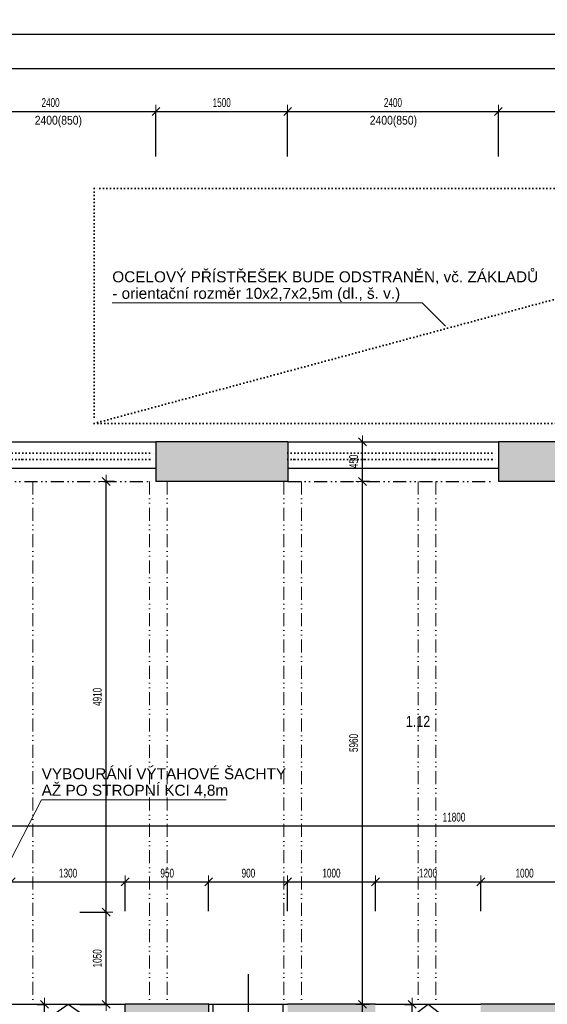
# Model space of a CAD drawing. Header units: millimetres. Extents: x -19215 to 25158, y -68454 to -42345.
# Tile 18 of 23: x 6325 to 12335, y -53567 to -42345. Entities that reach past the tile are written whole.
import ezdxf

# ---------------------------------------------------------------- set-up
doc = ezdxf.new("R2010")
doc.units = ezdxf.units.MM
doc.header["$PDMODE"] = 65
doc.linetypes.add('JIS_09_15', pattern=[300, 150, -50, 0, -50, 0, -50])
doc.linetypes.add('Teckovana 0.5x_2', pattern=[40, 0, -40])
for name, color, linetype, lineweight in [('XR$1$1.NP - STÁVAJÍCÍ_1', 7, 'Continuous', 25), ('XR$2$1.NP - KOTY_1', 7, 'Continuous', 25), ('XR$3$BOURÁNÍ_1', 7, 'Continuous', 25)]:
    doc.layers.add(name, color=color, linetype=linetype, lineweight=lineweight)
doc.styles.add('ARIAL', font='ARIAL.TTF')
doc.styles.add('ARIALNARROW', font='ARIALN.TTF')
doc.dimstyles.new('DIMSTYLE_3', dxfattribs={"dimtxt": 100, "dimasz": 150, "dimexe": 0, "dimexo": 0, "dimgap": 50, "dimtad": 2, "dimdec": 0, "dimrnd": 5, "dimdsep": 46, "dimtxsty": 'ARIALNARROW', "dimblk1": 'ALL_ML_STRICH', "dimblk2": 'ALL_ML_STRICH', "dimsah": 1, "dimcen": 0, "dimclrd": 96, "dimclre": 96, "dimclrt": 96, "dimadec": 0, "dimazin": 0, "dimtfac": 1, "dimtdec": 0, "dimtix": 1, "dimtmove": 2, "dimatfit": 3, "dimfxl": 0, "dimtzin": 0, "dimlwd": 0, "dimlwe": 13, "dimarcsym": 0})

# ---------------------------------------------------------------- blocks, each defined once
blk = doc.blocks.new('ALL_ML_STRICH')
at = {"color": 0, "linetype": 'ByBlock', "lineweight": -2}
for p, q in [((-1, 0), (0.5, 0)), ((-0.3, -0.3), (0.3, 0.3)), ((0, -0.5), (0, 0.5))]:
    blk.add_line(p, q, dxfattribs=at)
blk = doc.blocks.new('*D76')
at = {"layer": 'DEFPOINTS', "color": 96, "linetype": 'Continuous', "lineweight": 13}
for p in [(5377, -51493), (5377, -51534), (17177, -51545)]:
    blk.add_point(p, dxfattribs=at)
at = {"layer": 'XR$2$1.NP - KOTY_1', "color": 96, "linetype": 'Continuous', "lineweight": -2}
for p, q in [((17177, -51445), (17177, -51534)), ((5377, -51593), (5377, -51534)), ((5377, -51534), (17177, -51534))]:
    blk.add_line(p, q, dxfattribs=at)
at = {"layer": 'XR$2$1.NP - KOTY_1', "color": 96, "linetype": 'Continuous', "lineweight": 13, "xscale": 150, "yscale": 150, "zscale": 150, "rotation": 180}
blk.add_blockref('ALL_ML_STRICH', (5377, -51534), dxfattribs=at)
at = {"layer": 'XR$2$1.NP - KOTY_1', "color": 96, "linetype": 'Continuous', "lineweight": 13, "xscale": 150, "yscale": 150, "zscale": 150}
blk.add_blockref('ALL_ML_STRICH', (17177, -51534), dxfattribs=at)
at = {"layer": 'XR$2$1.NP - KOTY_1', "color": 96, "linetype": 'Continuous', "lineweight": 13, "insert": (11272, -51434), "char_height": 100, "width": 405.71, "attachment_point": 5, "style": 'ARIALNARROW'}
blk.add_mtext('\\W0.81;\\A1;{11800}', dxfattribs=at)
blk = doc.blocks.new('*D88')
at = {"layer": 'DEFPOINTS', "color": 96, "linetype": 'Continuous', "lineweight": 13}
for p in [(6227, -52172), (6227, -52517), (7527, -52605)]:
    blk.add_point(p, dxfattribs=at)
at = {"layer": 'XR$2$1.NP - KOTY_1', "color": 96, "linetype": 'Continuous', "lineweight": -2}
for p, q in [((6227, -52417), (6227, -52172)), ((6227, -52172), (7527, -52172)), ((7527, -52505), (7527, -52172))]:
    blk.add_line(p, q, dxfattribs=at)
at = {"layer": 'XR$2$1.NP - KOTY_1', "color": 96, "linetype": 'Continuous', "lineweight": 13, "xscale": 150, "yscale": 150, "zscale": 150, "rotation": 180}
blk.add_blockref('ALL_ML_STRICH', (6227, -52172), dxfattribs=at)
at = {"layer": 'XR$2$1.NP - KOTY_1', "color": 96, "linetype": 'Continuous', "lineweight": 13, "xscale": 150, "yscale": 150, "zscale": 150}
blk.add_blockref('ALL_ML_STRICH', (7527, -52172), dxfattribs=at)
at = {"layer": 'XR$2$1.NP - KOTY_1', "color": 96, "linetype": 'Continuous', "lineweight": 13, "insert": (6876, -52072), "char_height": 100, "width": 324.57, "attachment_point": 5, "style": 'ARIALNARROW'}
blk.add_mtext('\\W0.81;\\A1;{1300}', dxfattribs=at)
blk = doc.blocks.new('*D89')
at = {"layer": 'DEFPOINTS', "color": 96, "linetype": 'Continuous', "lineweight": 13}
for p in [(7527, -52172), (7527, -52605), (8477, -52605)]:
    blk.add_point(p, dxfattribs=at)
at = {"layer": 'XR$2$1.NP - KOTY_1', "color": 96, "linetype": 'Continuous', "lineweight": -2}
for p, q in [((7527, -52505), (7527, -52172)), ((7527, -52172), (8477, -52172)), ((8477, -52505), (8477, -52172))]:
    blk.add_line(p, q, dxfattribs=at)
at = {"layer": 'XR$2$1.NP - KOTY_1', "color": 96, "linetype": 'Continuous', "lineweight": 13, "xscale": 150, "yscale": 150, "zscale": 150, "rotation": 180}
blk.add_blockref('ALL_ML_STRICH', (7527, -52172), dxfattribs=at)
at = {"layer": 'XR$2$1.NP - KOTY_1', "color": 96, "linetype": 'Continuous', "lineweight": 13, "xscale": 150, "yscale": 150, "zscale": 150}
blk.add_blockref('ALL_ML_STRICH', (8477, -52172), dxfattribs=at)
at = {"layer": 'XR$2$1.NP - KOTY_1', "color": 96, "linetype": 'Continuous', "lineweight": 13, "insert": (8005, -52072), "char_height": 100, "width": 243.43, "attachment_point": 5, "style": 'ARIALNARROW'}
blk.add_mtext('\\W0.81;\\A1;{950}', dxfattribs=at)
blk = doc.blocks.new('*D90')
at = {"layer": 'DEFPOINTS', "color": 96, "linetype": 'Continuous', "lineweight": 13}
for p in [(8477, -52172), (8477, -52605), (9377, -52605)]:
    blk.add_point(p, dxfattribs=at)
at = {"layer": 'XR$2$1.NP - KOTY_1', "color": 96, "linetype": 'Continuous', "lineweight": -2}
for p, q in [((8477, -52505), (8477, -52172)), ((8477, -52172), (9377, -52172)), ((9377, -52505), (9377, -52172))]:
    blk.add_line(p, q, dxfattribs=at)
at = {"layer": 'XR$2$1.NP - KOTY_1', "color": 96, "linetype": 'Continuous', "lineweight": 13, "xscale": 150, "yscale": 150, "zscale": 150, "rotation": 180}
blk.add_blockref('ALL_ML_STRICH', (8477, -52172), dxfattribs=at)
at = {"layer": 'XR$2$1.NP - KOTY_1', "color": 96, "linetype": 'Continuous', "lineweight": 13, "xscale": 150, "yscale": 150, "zscale": 150}
blk.add_blockref('ALL_ML_STRICH', (9377, -52172), dxfattribs=at)
at = {"layer": 'XR$2$1.NP - KOTY_1', "color": 96, "linetype": 'Continuous', "lineweight": 13, "insert": (8930, -52072), "char_height": 100, "width": 243.43, "attachment_point": 5, "style": 'ARIALNARROW'}
blk.add_mtext('\\W0.81;\\A1;{900}', dxfattribs=at)
blk = doc.blocks.new('*D91')
at = {"layer": 'DEFPOINTS', "color": 96, "linetype": 'Continuous', "lineweight": 13}
for p in [(9377, -52172), (9377, -52605), (10377, -52605)]:
    blk.add_point(p, dxfattribs=at)
at = {"layer": 'XR$2$1.NP - KOTY_1', "color": 96, "linetype": 'Continuous', "lineweight": -2}
for p, q in [((9377, -52505), (9377, -52172)), ((9377, -52172), (10377, -52172)), ((10377, -52505), (10377, -52172))]:
    blk.add_line(p, q, dxfattribs=at)
at = {"layer": 'XR$2$1.NP - KOTY_1', "color": 96, "linetype": 'Continuous', "lineweight": 13, "xscale": 150, "yscale": 150, "zscale": 150, "rotation": 180}
blk.add_blockref('ALL_ML_STRICH', (9377, -52172), dxfattribs=at)
at = {"layer": 'XR$2$1.NP - KOTY_1', "color": 96, "linetype": 'Continuous', "lineweight": 13, "xscale": 150, "yscale": 150, "zscale": 150}
blk.add_blockref('ALL_ML_STRICH', (10377, -52172), dxfattribs=at)
at = {"layer": 'XR$2$1.NP - KOTY_1', "color": 96, "linetype": 'Continuous', "lineweight": 13, "insert": (9876, -52072), "char_height": 100, "width": 324.57, "attachment_point": 5, "style": 'ARIALNARROW'}
blk.add_mtext('\\W0.81;\\A1;{1000}', dxfattribs=at)
blk = doc.blocks.new('*D92')
at = {"layer": 'DEFPOINTS', "color": 96, "linetype": 'Continuous', "lineweight": 13}
for p in [(10377, -52172), (10377, -52605), (11577, -52605)]:
    blk.add_point(p, dxfattribs=at)
at = {"layer": 'XR$2$1.NP - KOTY_1', "color": 96, "linetype": 'Continuous', "lineweight": -2}
for p, q in [((10377, -52505), (10377, -52172)), ((10377, -52172), (11577, -52172)), ((11577, -52505), (11577, -52172))]:
    blk.add_line(p, q, dxfattribs=at)
at = {"layer": 'XR$2$1.NP - KOTY_1', "color": 96, "linetype": 'Continuous', "lineweight": 13, "xscale": 150, "yscale": 150, "zscale": 150, "rotation": 180}
blk.add_blockref('ALL_ML_STRICH', (10377, -52172), dxfattribs=at)
at = {"layer": 'XR$2$1.NP - KOTY_1', "color": 96, "linetype": 'Continuous', "lineweight": 13, "xscale": 150, "yscale": 150, "zscale": 150}
blk.add_blockref('ALL_ML_STRICH', (11577, -52172), dxfattribs=at)
at = {"layer": 'XR$2$1.NP - KOTY_1', "color": 96, "linetype": 'Continuous', "lineweight": 13, "insert": (10976, -52072), "char_height": 100, "width": 324.57, "attachment_point": 5, "style": 'ARIALNARROW'}
blk.add_mtext('\\W0.81;\\A1;{1200}', dxfattribs=at)
blk = doc.blocks.new('*D93')
at = {"layer": 'DEFPOINTS', "color": 96, "linetype": 'Continuous', "lineweight": 13}
for p in [(11577, -52172), (11577, -52605), (12577, -52605)]:
    blk.add_point(p, dxfattribs=at)
at = {"layer": 'XR$2$1.NP - KOTY_1', "color": 96, "linetype": 'Continuous', "lineweight": -2}
for p, q in [((11577, -52505), (11577, -52172)), ((11577, -52172), (12577, -52172)), ((12577, -52505), (12577, -52172))]:
    blk.add_line(p, q, dxfattribs=at)
at = {"layer": 'XR$2$1.NP - KOTY_1', "color": 96, "linetype": 'Continuous', "lineweight": 13, "xscale": 150, "yscale": 150, "zscale": 150, "rotation": 180}
blk.add_blockref('ALL_ML_STRICH', (11577, -52172), dxfattribs=at)
at = {"layer": 'XR$2$1.NP - KOTY_1', "color": 96, "linetype": 'Continuous', "lineweight": 13, "xscale": 150, "yscale": 150, "zscale": 150}
blk.add_blockref('ALL_ML_STRICH', (12577, -52172), dxfattribs=at)
at = {"layer": 'XR$2$1.NP - KOTY_1', "color": 96, "linetype": 'Continuous', "lineweight": 13, "insert": (12076, -52072), "char_height": 100, "width": 324.57, "attachment_point": 5, "style": 'ARIALNARROW'}
blk.add_mtext('\\W0.81;\\A1;{1000}', dxfattribs=at)
blk = doc.blocks.new('*D115')
at = {"layer": 'DEFPOINTS', "color": 96, "linetype": 'Continuous', "lineweight": 13}
for p in [(10209, -47607), (10209, -53567), (10229, -53567)]:
    blk.add_point(p, dxfattribs=at)
at = {"layer": 'XR$2$1.NP - KOTY_1', "color": 96, "linetype": 'Continuous', "lineweight": -2}
for p, q in [((10309, -47607), (10229, -47607)), ((10229, -53567), (10229, -47607)), ((10309, -53567), (10229, -53567))]:
    blk.add_line(p, q, dxfattribs=at)
at = {"layer": 'XR$2$1.NP - KOTY_1', "color": 96, "linetype": 'Continuous', "lineweight": 13, "xscale": 150, "yscale": 150, "zscale": 150}
for p, rotation in [((10229, -47607), 90), ((10229, -53567), 270)]:
    blk.add_blockref('ALL_ML_STRICH', p, dxfattribs=dict(at, rotation=rotation))
at = {"layer": 'XR$2$1.NP - KOTY_1', "color": 96, "linetype": 'Continuous', "lineweight": 13, "insert": (10129, -50588), "char_height": 100, "width": 324.57, "attachment_point": 5, "rotation": 90, "style": 'ARIALNARROW'}
blk.add_mtext('\\W0.81;\\A1;{5960}', dxfattribs=at)
blk = doc.blocks.new('*D116')
at = {"layer": 'DEFPOINTS', "color": 96, "linetype": 'Continuous', "lineweight": 13}
for p in [(10229, -47157), (10209, -47607), (10229, -47607)]:
    blk.add_point(p, dxfattribs=at)
at = {"layer": 'XR$2$1.NP - KOTY_1', "color": 96, "linetype": 'Continuous', "lineweight": -2}
for p, q in [((10129, -47157), (10229, -47157)), ((10229, -47607), (10229, -47157)), ((10309, -47607), (10229, -47607))]:
    blk.add_line(p, q, dxfattribs=at)
at = {"layer": 'XR$2$1.NP - KOTY_1', "color": 96, "linetype": 'Continuous', "lineweight": 13, "xscale": 150, "yscale": 150, "zscale": 150}
for p, rotation in [((10229, -47157), 90), ((10229, -47607), 270)]:
    blk.add_blockref('ALL_ML_STRICH', p, dxfattribs=dict(at, rotation=rotation))
at = {"layer": 'XR$2$1.NP - KOTY_1', "color": 96, "linetype": 'Continuous', "lineweight": 13, "insert": (10129, -47379), "char_height": 100, "width": 243.43, "attachment_point": 5, "rotation": 90, "style": 'ARIALNARROW'}
blk.add_mtext('\\W0.81;\\A1;{450}', dxfattribs=at)
blk = doc.blocks.new('*D117')
at = {"layer": 'DEFPOINTS', "color": 96, "linetype": 'Continuous', "lineweight": 13}
for p in [(10209, -53567), (10229, -54167), (10236, -54167)]:
    blk.add_point(p, dxfattribs=at)
at = {"layer": 'XR$2$1.NP - KOTY_1', "color": 96, "linetype": 'Continuous', "lineweight": -2}
for p, q in [((10309, -53567), (10229, -53567)), ((10229, -54167), (10229, -53567)), ((10136, -54167), (10229, -54167))]:
    blk.add_line(p, q, dxfattribs=at)
at = {"layer": 'XR$2$1.NP - KOTY_1', "color": 96, "linetype": 'Continuous', "lineweight": 13, "xscale": 150, "yscale": 150, "zscale": 150}
for p, rotation in [((10229, -53567), 90), ((10229, -54167), 270)]:
    blk.add_blockref('ALL_ML_STRICH', p, dxfattribs=dict(at, rotation=rotation))
at = {"layer": 'XR$2$1.NP - KOTY_1', "color": 96, "linetype": 'Continuous', "lineweight": 13, "insert": (10129, -53864), "char_height": 100, "width": 243.43, "attachment_point": 5, "rotation": 90, "style": 'ARIALNARROW'}
blk.add_mtext('\\W0.81;\\A1;{600}', dxfattribs=at)
blk = doc.blocks.new('*D120')
at = {"layer": 'DEFPOINTS', "color": 96, "linetype": 'Continuous', "lineweight": 13}
for p in [(6622, -53567), (6607, -54017), (6637, -54017)]:
    blk.add_point(p, dxfattribs=at)
at = {"layer": 'XR$2$1.NP - KOTY_1', "color": 96, "linetype": 'Continuous', "lineweight": -2}
for p, q in [((6522, -53567), (6607, -53567)), ((6607, -54017), (6607, -53567)), ((6537, -54017), (6607, -54017))]:
    blk.add_line(p, q, dxfattribs=at)
at = {"layer": 'XR$2$1.NP - KOTY_1', "color": 96, "linetype": 'Continuous', "lineweight": 13, "xscale": 150, "yscale": 150, "zscale": 150}
for p, rotation in [((6607, -53567), 90), ((6607, -54017), 270)]:
    blk.add_blockref('ALL_ML_STRICH', p, dxfattribs=dict(at, rotation=rotation))
at = {"layer": 'XR$2$1.NP - KOTY_1', "color": 96, "linetype": 'Continuous', "lineweight": 13, "insert": (6507, -53789), "char_height": 100, "width": 243.43, "attachment_point": 5, "rotation": 90, "style": 'ARIALNARROW'}
blk.add_mtext('\\W0.81;\\A1;{450}', dxfattribs=at)
blk = doc.blocks.new('*D121')
at = {"layer": 'DEFPOINTS', "color": 96, "linetype": 'Continuous', "lineweight": 13}
for p in [(10811, -53567), (10795, -54017), (10826, -54017)]:
    blk.add_point(p, dxfattribs=at)
at = {"layer": 'XR$2$1.NP - KOTY_1', "color": 96, "linetype": 'Continuous', "lineweight": -2}
for p, q in [((10711, -53567), (10795, -53567)), ((10795, -54017), (10795, -53567)), ((10726, -54017), (10795, -54017))]:
    blk.add_line(p, q, dxfattribs=at)
at = {"layer": 'XR$2$1.NP - KOTY_1', "color": 96, "linetype": 'Continuous', "lineweight": 13, "xscale": 150, "yscale": 150, "zscale": 150}
for p, rotation in [((10795, -53567), 90), ((10795, -54017), 270)]:
    blk.add_blockref('ALL_ML_STRICH', p, dxfattribs=dict(at, rotation=rotation))
at = {"layer": 'XR$2$1.NP - KOTY_1', "color": 96, "linetype": 'Continuous', "lineweight": 13, "insert": (10695, -53789), "char_height": 100, "width": 243.43, "attachment_point": 5, "rotation": 90, "style": 'ARIALNARROW'}
blk.add_mtext('\\W0.81;\\A1;{450}', dxfattribs=at)
blk = doc.blocks.new('*D187')
at = {"layer": 'DEFPOINTS', "color": 96, "linetype": 'Continuous', "lineweight": 13}
for p in [(6908, -52517), (6908, -53567), (7309, -53567)]:
    blk.add_point(p, dxfattribs=at)
at = {"layer": 'XR$2$1.NP - KOTY_1', "color": 96, "linetype": 'Continuous', "lineweight": -2}
for p, q in [((7008, -52517), (7309, -52517)), ((7309, -53567), (7309, -52517)), ((7008, -53567), (7309, -53567))]:
    blk.add_line(p, q, dxfattribs=at)
at = {"layer": 'XR$2$1.NP - KOTY_1', "color": 96, "linetype": 'Continuous', "lineweight": 13, "xscale": 150, "yscale": 150, "zscale": 150}
for p, rotation in [((7309, -52517), 90), ((7309, -53567), 270)]:
    blk.add_blockref('ALL_ML_STRICH', p, dxfattribs=dict(at, rotation=rotation))
at = {"layer": 'XR$2$1.NP - KOTY_1', "color": 96, "linetype": 'Continuous', "lineweight": 13, "insert": (7209, -53043), "char_height": 100, "width": 324.57, "attachment_point": 5, "rotation": 90, "style": 'ARIALNARROW'}
blk.add_mtext('\\W0.81;\\A1;{1050}', dxfattribs=at)
blk = doc.blocks.new('*D188')
at = {"layer": 'DEFPOINTS', "color": 96, "linetype": 'Continuous', "lineweight": 13}
for p in [(7303, -47607), (6908, -52517), (7309, -52517)]:
    blk.add_point(p, dxfattribs=at)
at = {"layer": 'XR$2$1.NP - KOTY_1', "color": 96, "linetype": 'Continuous', "lineweight": -2}
for p, q in [((7403, -47607), (7309, -47607)), ((7309, -52517), (7309, -47607)), ((7008, -52517), (7309, -52517))]:
    blk.add_line(p, q, dxfattribs=at)
at = {"layer": 'XR$2$1.NP - KOTY_1', "color": 96, "linetype": 'Continuous', "lineweight": 13, "xscale": 150, "yscale": 150, "zscale": 150}
for p, rotation in [((7309, -47607), 90), ((7309, -52517), 270)]:
    blk.add_blockref('ALL_ML_STRICH', p, dxfattribs=dict(at, rotation=rotation))
at = {"layer": 'XR$2$1.NP - KOTY_1', "color": 96, "linetype": 'Continuous', "lineweight": 13, "insert": (7209, -50063), "char_height": 100, "width": 324.57, "attachment_point": 5, "rotation": 90, "style": 'ARIALNARROW'}
blk.add_mtext('\\W0.81;\\A1;{4910}', dxfattribs=at)
blk = doc.blocks.new('*D245')
at = {"layer": 'DEFPOINTS', "color": 96, "linetype": 'Continuous', "lineweight": 13}
for p in [(5477, -43390), (5477, -44002), (7877, -44002)]:
    blk.add_point(p, dxfattribs=at)
at = {"layer": 'XR$2$1.NP - KOTY_1', "color": 96, "linetype": 'Continuous', "lineweight": -2}
for p, q in [((5477, -43902), (5477, -43390)), ((5477, -43390), (7877, -43390)), ((7877, -43902), (7877, -43390))]:
    blk.add_line(p, q, dxfattribs=at)
at = {"layer": 'XR$2$1.NP - KOTY_1', "color": 96, "linetype": 'Continuous', "lineweight": 13, "xscale": 150, "yscale": 150, "zscale": 150, "rotation": 180}
blk.add_blockref('ALL_ML_STRICH', (5477, -43390), dxfattribs=at)
at = {"layer": 'XR$2$1.NP - KOTY_1', "color": 96, "linetype": 'Continuous', "lineweight": 13, "xscale": 150, "yscale": 150, "zscale": 150}
blk.add_blockref('ALL_ML_STRICH', (7877, -43390), dxfattribs=at)
at = {"layer": 'XR$2$1.NP - KOTY_1', "color": 96, "linetype": 'Continuous', "lineweight": 13, "insert": (6676, -43290), "char_height": 100, "width": 324.57, "attachment_point": 5, "style": 'ARIALNARROW'}
blk.add_mtext('\\W0.81;\\A1;{2400}', dxfattribs=at)
blk = doc.blocks.new('*D246')
at = {"layer": 'DEFPOINTS', "color": 96, "linetype": 'Continuous', "lineweight": 13}
for p in [(7877, -43390), (7877, -44002), (9377, -44002)]:
    blk.add_point(p, dxfattribs=at)
at = {"layer": 'XR$2$1.NP - KOTY_1', "color": 96, "linetype": 'Continuous', "lineweight": -2}
for p, q in [((7877, -43902), (7877, -43390)), ((7877, -43390), (9377, -43390)), ((9377, -43902), (9377, -43390))]:
    blk.add_line(p, q, dxfattribs=at)
at = {"layer": 'XR$2$1.NP - KOTY_1', "color": 96, "linetype": 'Continuous', "lineweight": 13, "xscale": 150, "yscale": 150, "zscale": 150, "rotation": 180}
blk.add_blockref('ALL_ML_STRICH', (7877, -43390), dxfattribs=at)
at = {"layer": 'XR$2$1.NP - KOTY_1', "color": 96, "linetype": 'Continuous', "lineweight": 13, "xscale": 150, "yscale": 150, "zscale": 150}
blk.add_blockref('ALL_ML_STRICH', (9377, -43390), dxfattribs=at)
at = {"layer": 'XR$2$1.NP - KOTY_1', "color": 96, "linetype": 'Continuous', "lineweight": 13, "insert": (8626, -43290), "char_height": 100, "width": 324.57, "attachment_point": 5, "style": 'ARIALNARROW'}
blk.add_mtext('\\W0.81;\\A1;{1500}', dxfattribs=at)
blk = doc.blocks.new('*D247')
at = {"layer": 'DEFPOINTS', "color": 96, "linetype": 'Continuous', "lineweight": 13}
for p in [(9377, -43390), (9377, -44002), (11777, -44002)]:
    blk.add_point(p, dxfattribs=at)
at = {"layer": 'XR$2$1.NP - KOTY_1', "color": 96, "linetype": 'Continuous', "lineweight": -2}
for p, q in [((9377, -43902), (9377, -43390)), ((9377, -43390), (11777, -43390)), ((11777, -43902), (11777, -43390))]:
    blk.add_line(p, q, dxfattribs=at)
at = {"layer": 'XR$2$1.NP - KOTY_1', "color": 96, "linetype": 'Continuous', "lineweight": 13, "xscale": 150, "yscale": 150, "zscale": 150, "rotation": 180}
blk.add_blockref('ALL_ML_STRICH', (9377, -43390), dxfattribs=at)
at = {"layer": 'XR$2$1.NP - KOTY_1', "color": 96, "linetype": 'Continuous', "lineweight": 13, "xscale": 150, "yscale": 150, "zscale": 150}
blk.add_blockref('ALL_ML_STRICH', (11777, -43390), dxfattribs=at)
at = {"layer": 'XR$2$1.NP - KOTY_1', "color": 96, "linetype": 'Continuous', "lineweight": 13, "insert": (10576, -43290), "char_height": 100, "width": 324.57, "attachment_point": 5, "style": 'ARIALNARROW'}
blk.add_mtext('\\W0.81;\\A1;{2400}', dxfattribs=at)
blk = doc.blocks.new('*D248')
at = {"layer": 'DEFPOINTS', "color": 96, "linetype": 'Continuous', "lineweight": 13}
for p in [(11777, -43390), (11777, -44002), (13277, -44002)]:
    blk.add_point(p, dxfattribs=at)
at = {"layer": 'XR$2$1.NP - KOTY_1', "color": 96, "linetype": 'Continuous', "lineweight": -2}
for p, q in [((11777, -43902), (11777, -43390)), ((11777, -43390), (13277, -43390)), ((13277, -43902), (13277, -43390))]:
    blk.add_line(p, q, dxfattribs=at)
at = {"layer": 'XR$2$1.NP - KOTY_1', "color": 96, "linetype": 'Continuous', "lineweight": 13, "xscale": 150, "yscale": 150, "zscale": 150, "rotation": 180}
blk.add_blockref('ALL_ML_STRICH', (11777, -43390), dxfattribs=at)
at = {"layer": 'XR$2$1.NP - KOTY_1', "color": 96, "linetype": 'Continuous', "lineweight": 13, "xscale": 150, "yscale": 150, "zscale": 150}
blk.add_blockref('ALL_ML_STRICH', (13277, -43390), dxfattribs=at)
at = {"layer": 'XR$2$1.NP - KOTY_1', "color": 96, "linetype": 'Continuous', "lineweight": 13, "insert": (12526, -43290), "char_height": 100, "width": 324.57, "attachment_point": 5, "style": 'ARIALNARROW'}
blk.add_mtext('\\W0.81;\\A1;{1500}', dxfattribs=at)
blk = doc.blocks.new('*D257')
at = {"layer": 'DEFPOINTS', "color": 96, "linetype": 'Continuous', "lineweight": 13}
for p in [(-11508, -42900), (-11508, -44002), (17177, -44002)]:
    blk.add_point(p, dxfattribs=at)
at = {"layer": 'XR$2$1.NP - KOTY_1', "color": 96, "linetype": 'Continuous', "lineweight": -2}
for p, q in [((-11508, -43902), (-11508, -42900)), ((-11508, -42900), (17177, -42900)), ((17177, -43902), (17177, -42900))]:
    blk.add_line(p, q, dxfattribs=at)
at = {"layer": 'XR$2$1.NP - KOTY_1', "color": 96, "linetype": 'Continuous', "lineweight": 13, "xscale": 150, "yscale": 150, "zscale": 150, "rotation": 180}
blk.add_blockref('ALL_ML_STRICH', (-11508, -42900), dxfattribs=at)
at = {"layer": 'XR$2$1.NP - KOTY_1', "color": 96, "linetype": 'Continuous', "lineweight": 13, "xscale": 150, "yscale": 150, "zscale": 150}
blk.add_blockref('ALL_ML_STRICH', (17177, -42900), dxfattribs=at)
at = {"layer": 'XR$2$1.NP - KOTY_1', "color": 96, "linetype": 'Continuous', "lineweight": 13, "insert": (2830, -42800), "char_height": 100, "width": 405.71, "attachment_point": 5, "style": 'ARIALNARROW'}
blk.add_mtext('\\W0.81;\\A1;{28685}', dxfattribs=at)
blk = doc.blocks.new('*D259')
at = {"layer": 'DEFPOINTS', "color": 96, "linetype": 'Continuous', "lineweight": 13}
for p in [(-17938, -42510), (-17938, -44002), (23607, -44002)]:
    blk.add_point(p, dxfattribs=at)
at = {"layer": 'XR$2$1.NP - KOTY_1', "color": 96, "linetype": 'Continuous', "lineweight": -2}
for p, q in [((-17938, -43902), (-17938, -42510)), ((-17938, -42510), (23607, -42510)), ((23607, -43902), (23607, -42510))]:
    blk.add_line(p, q, dxfattribs=at)
at = {"layer": 'XR$2$1.NP - KOTY_1', "color": 96, "linetype": 'Continuous', "lineweight": 13, "xscale": 150, "yscale": 150, "zscale": 150, "rotation": 180}
blk.add_blockref('ALL_ML_STRICH', (-17938, -42510), dxfattribs=at)
at = {"layer": 'XR$2$1.NP - KOTY_1', "color": 96, "linetype": 'Continuous', "lineweight": 13, "xscale": 150, "yscale": 150, "zscale": 150}
blk.add_blockref('ALL_ML_STRICH', (23607, -42510), dxfattribs=at)
at = {"layer": 'XR$2$1.NP - KOTY_1', "color": 96, "linetype": 'Continuous', "lineweight": 13, "insert": (2830, -42410), "char_height": 100, "width": 405.71, "attachment_point": 5, "style": 'ARIALNARROW'}
blk.add_mtext('\\W0.81;\\A1;{41545}', dxfattribs=at)

msp = doc.modelspace()

# ---------------------------------------------------------------- hatches: boundary and pattern name
at = {"layer": 'XR$1$1.NP - STÁVAJÍCÍ_1', "linetype": 'Continuous', "lineweight": 13}
for points in [[(7877.2, -47606.7), (9377.2, -47606.7), (9377.2, -47156.7), (7877.2, -47156.7)], [(11777.2, -47606.7), (13277.2, -47606.7), (13277.2, -47156.7), (11777.2, -47156.7)], [(6227.2, -53566.7), (5377.2, -53566.7), (5377.2, -51166.7), (5227.2, -51166.7), (5227.2, -54266.7), (5377.2, -54266.7), (5377.2, -54166.7), (8477.2, -54166.7), (8477.2, -53566.7), (7527.2, -53566.7), (7527.2, -54016.7), (6227.2, -54016.7)], [(11577.2, -54016.7), (10377.2, -54016.7), (10377.2, -53566.7), (9377.2, -53566.7), (9377.2, -54166.7), (12327.2, -54166.7), (12327.2, -54366.7), (12427.2, -54366.7), (12427.2, -54166.7), (12577.2, -54166.7), (12577.2, -53566.7), (11577.2, -53566.7)]]:
    msp.add_hatch(color=254, dxfattribs=at).paths.add_polyline_path(points)

# ---------------------------------------------------------------- linework, layer by layer
at = {"layer": 'XR$1$1.NP - STÁVAJÍCÍ_1', "color": 250, "linetype": 'Continuous', "lineweight": 25}
for p, q in [((5477.2, -47156.7), (7877.2, -47156.7)), ((7877.2, -47156.7), (7877.2, -47606.7)), ((9377.2, -47156.7), (7877.2, -47156.7)), ((9377.2, -47156.7), (9377.2, -47606.7)), ((9377.2, -47156.7), (11777.2, -47156.7)), ((11777.2, -47156.7), (11777.2, -47606.7)), ((13277.2, -47156.7), (11777.2, -47156.7)), ((5477.2, -47456.7), (7877.2, -47456.7)), ((9377.2, -47456.7), (11777.2, -47456.7)), ((9377.2, -47606.7), (7877.2, -47606.7)), ((13277.2, -47606.7), (11777.2, -47606.7)), ((5377.2, -53566.7), (7527.2, -53566.7)), ((6227.2, -54016.7), (6877.2, -53566.7)), ((6877.2, -53566.7), (7527.2, -54016.7)), ((8477.2, -53566.7), (7527.2, -53566.7)), ((7527.2, -54016.7), (7527.2, -53566.7)), ((8477.2, -54166.7), (8477.2, -53566.7)), ((8477.2, -53566.7), (9377.2, -53566.7)), ((8527.2, -53666.7), (8527.2, -53566.7)), ((9327.2, -53666.7), (9327.2, -53566.7)), ((10377.2, -53566.7), (9377.2, -53566.7)), ((10377.2, -53566.7), (11577.2, -53566.7)), ((10377.2, -54016.7), (10977.2, -53566.7)), ((10977.2, -53566.7), (11577.2, -54016.7)), ((12577.2, -53566.7), (11577.2, -53566.7))]:
    msp.add_line(p, q, dxfattribs=at)
at = {"layer": 'XR$1$1.NP - STÁVAJÍCÍ_1', "color": 7, "linetype": 'Teckovana 0.5x_2', "lineweight": 35}
for p, q in [((5477.2, -47286.7), (7877.2, -47286.7)), ((5477.2, -47356.7), (7877.2, -47356.7)), ((6347.2, -47356.7), (6347.2, -47286.7)), ((7007.2, -47356.7), (7007.2, -47286.7)), ((7077.2, -47356.7), (7077.2, -47286.7)), ((7147.2, -47356.7), (7147.2, -47286.7)), ((7807.2, -47356.7), (7807.2, -47286.7)), ((9377.2, -47286.7), (11777.2, -47286.7)), ((9377.2, -47356.7), (11777.2, -47356.7)), ((9447.2, -47356.7), (9447.2, -47286.7)), ((10107.2, -47356.7), (10107.2, -47286.7)), ((10177.2, -47356.7), (10177.2, -47286.7)), ((10247.2, -47356.7), (10247.2, -47286.7)), ((10907.2, -47356.7), (10907.2, -47286.7)), ((10977.2, -47356.7), (10977.2, -47286.7)), ((11047.2, -47356.7), (11047.2, -47286.7)), ((11707.2, -47356.7), (11707.2, -47286.7))]:
    msp.add_line(p, q, dxfattribs=at)
at = {"layer": 'XR$1$1.NP - STÁVAJÍCÍ_1', "color": 250, "linetype": 'JIS_09_15', "lineweight": 25}
for p, q in [((5477.2, -47606.7), (7877.2, -47606.7)), ((9377.2, -47606.7), (11777.2, -47606.7))]:
    msp.add_line(p, q, dxfattribs=at)
at = {"layer": 'XR$1$1.NP - STÁVAJÍCÍ_1', "color": 8, "linetype": 'JIS_09_15', "lineweight": 13}
for p, q in [((6474.7, -47606.7), (6474.7, -53566.7)), ((7804.7, -47606.7), (7804.7, -53566.7)), ((8004.7, -47606.7), (8004.7, -53566.7)), ((9334.7, -47606.7), (9334.7, -53566.7)), ((9534.7, -47606.7), (9534.7, -53566.7)), ((10864.7, -47606.7), (10864.7, -53566.7)), ((11064.7, -47606.7), (11064.7, -53566.7))]:
    msp.add_line(p, q, dxfattribs=at)
at = {"layer": 'XR$2$1.NP - KOTY_1', "color": 96, "linetype": 'Continuous', "lineweight": 25}
msp.add_line((8927.2, -53223.2), (8927.2, -54504.2), dxfattribs=at)
at = {"layer": 'XR$3$BOURÁNÍ_1', "color": 7, "linetype": 'Teckovana 0.5x_2', "lineweight": 35}
for p, q in [((7173.1, -44268.7), (7173.1, -46946.7)), ((17103.1, -44268.7), (7173.1, -44268.7)), ((7173.1, -46946.7), (17103.1, -44268.7)), ((7173.1, -46946.7), (17103.1, -46946.7))]:
    msp.add_line(p, q, dxfattribs=at)
at = {"layer": 'XR$3$BOURÁNÍ_1', "color": 7, "linetype": 'Continuous', "lineweight": 13}
for p, q in [((7379, -45571), (10909, -45571)), ((10909, -45571), (11176.8, -45838.8)), ((5912, -52516.7), (6574.8, -51234.6)), ((6574.8, -51234.6), (8674.8, -51234.6))]:
    msp.add_line(p, q, dxfattribs=at)

# ---------------------------------------------------------------- texts
at = {"layer": 'XR$1$1.NP - STÁVAJÍCÍ_1', "color": 250, "linetype": 'Continuous', "lineweight": 25, "insert": (10722.7, -50279.3), "char_height": 125, "width": 347.294, "attachment_point": 1, "style": 'ARIAL'}
msp.add_mtext('\\W0.82;1.12', dxfattribs=at)
at = {"layer": 'XR$2$1.NP - KOTY_1', "color": 96, "linetype": 'Continuous', "lineweight": 18, "char_height": 100, "width": 588.391, "attachment_point": 5, "style": 'ARIALNARROW'}
for insert in [(6764.8, -43505.5), (10581.8, -43505.5)]:
    msp.add_mtext('\\W1.03;2400(850)', dxfattribs=dict(at, insert=insert))
at = {"layer": 'XR$3$BOURÁNÍ_1', "color": 7, "linetype": 'Continuous', "lineweight": 35, "char_height": 125, "attachment_point": 1, "line_spacing_factor": 0.903614, "style": 'ARIAL'}
for s, insert, width in [('\\A1;{\\fArial|i0|b0;\\H125.000000;\\W1.000000;\\C7;OCELOVÝ PŘÍSTŘEŠEK BUDE ODSTRANĚN, vč. ZÁKLADŮ}\\P{\\fArial|i0|b0;\\H125.000000;\\W1.000000;\\C7;- orientační rozměr 10x2,7x2,5m (dl., š. v.)}\\P', (7379, -45212.6), 4923.053), ('\\A1;{\\fArial|i0|b0;\\H125.000000;\\W1.000000;\\C7;VYBOURÁNÍ VÝTAHOVÉ ŠACHTY}\\P{\\fArial|i0|b0;\\H125.000000;\\W1.000000;\\C7;AŽ PO STROPNÍ KCI 4,8m}\\P', (6574.8, -50876.2), 2852.195)]:
    msp.add_mtext(s, dxfattribs=dict(at, insert=insert, width=width))

# ---------------------------------------------------------------- dimensions: what is measured, and where the dimension line sits
at = {"layer": 'XR$2$1.NP - KOTY_1', "color": 96, "linetype": 'Continuous', "lineweight": 13}
for base, p1, p2, picture, middle in [((23607.2, -42510.2), (-17937.8, -43901.6), (23607.2, -43901.6), '*D259', (2830, -42410.2)), ((17177.2, -42900.1), (-11507.8, -43901.6), (17177.2, -43901.6), '*D257', (2830, -42800.1)), ((7877.2, -43389.8), (5477.2, -43901.6), (7877.2, -43901.6), '*D245', (6676.1, -43289.8)), ((9377.2, -43389.8), (7877.2, -43901.6), (9377.2, -43901.6), '*D246', (8626.1, -43289.8)), ((11777.2, -43389.8), (9377.2, -43901.6), (11777.2, -43901.6), '*D247', (10576.1, -43289.8)), ((13277.2, -43389.8), (11777.2, -43901.6), (13277.2, -43901.6), '*D248', (12526.1, -43289.8)), ((17177.2, -51534.2), (5377.2, -51592.6), (17177.2, -51445.2), '*D76', (11272.5, -51434.2)), ((7527.2, -52171.9), (6227.2, -52416.7), (7527.2, -52505), '*D88', (6876.1, -52071.9)), ((8477.2, -52171.9), (7527.2, -52505), (8477.2, -52505), '*D89', (8004.7, -52071.9)), ((9377.2, -52171.9), (8477.2, -52505), (9377.2, -52505), '*D90', (8929.7, -52071.9)), ((10377.2, -52171.9), (9377.2, -52505), (10377.2, -52505), '*D91', (9876.1, -52071.9)), ((11577.2, -52171.9), (10377.2, -52505), (11577.2, -52505), '*D92', (10976.1, -52071.9)), ((12577.2, -52171.9), (11577.2, -52505), (12577.2, -52505), '*D93', (12076.1, -52071.9))]:
    dim = msp.add_linear_dim(base=base, p1=p1, p2=p2, dimstyle='DIMSTYLE_3', override={"dimpost": '<>', "dimclrd": 96, "dimclre": 96, "dimclrt": 96, "dimlwd": 0, "dimlwe": 13}, dxfattribs=at)
    dim.commit()
    dim.dimension.update_dxf_attribs({"geometry": picture, "text_midpoint": middle, "dimtype": 160})
for base, p1, p2, picture, middle in [((10228.9, -47156.7), (10308.8, -47606.7), (10128.9, -47156.7), '*D116', (10128.9, -47379.1)), ((7309.1, -47606.7), (7008.1, -52516.7), (7403.1, -47606.7), '*D188', (7209.1, -50062.7)), ((10228.9, -47606.7), (10308.8, -53566.7), (10308.8, -47606.7), '*D115', (10128.9, -50587.7)), ((7309.1, -52516.7), (7008.1, -53566.7), (7008.1, -52516.7), '*D187', (7209.1, -53042.7)), ((6606.8, -53566.7), (6537.2, -54016.7), (6522.2, -53566.7), '*D120', (6506.8, -53789.1)), ((10228.9, -53566.7), (10135.7, -54166.7), (10308.8, -53566.7), '*D117', (10128.9, -53864.1)), ((10795.5, -53566.7), (10725.9, -54016.7), (10711, -53566.7), '*D121', (10695.5, -53789.1))]:
    dim = msp.add_linear_dim(base=base, p1=p1, p2=p2, angle=90, dimstyle='DIMSTYLE_3', override={"dimpost": '<>', "dimclrd": 96, "dimclre": 96, "dimclrt": 96, "dimlwd": 0, "dimlwe": 13}, dxfattribs=at)
    dim.commit()
    dim.dimension.update_dxf_attribs({"geometry": picture, "text_midpoint": middle, "dimtype": 160})

doc.saveas('drawing.dxf')
